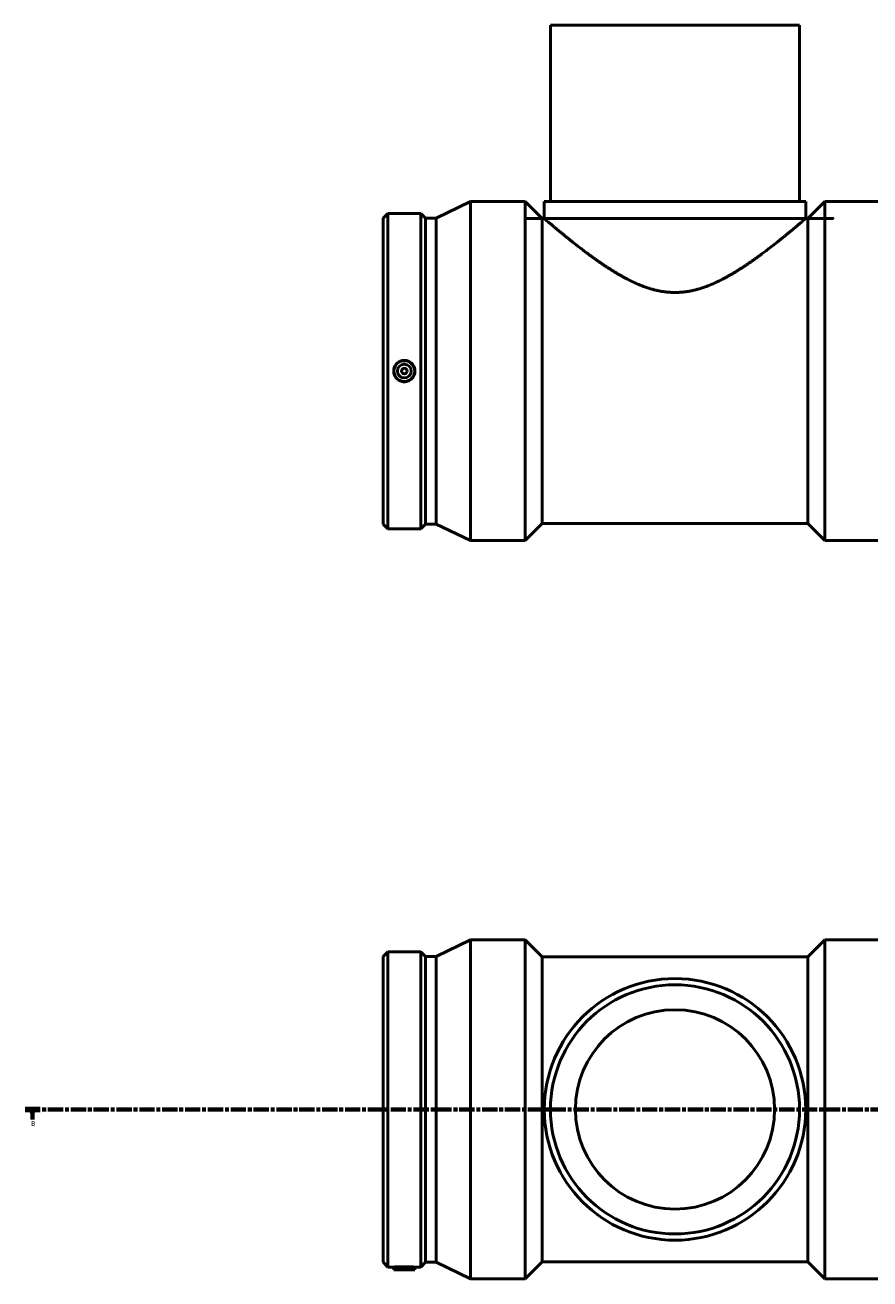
# Model space of a CAD drawing. Header units: millimetres. Extents: x -264 to 1689, y -1128 to 1245.
# Tile 1 of 7: x 103 to 714, y -1128 to -222. Entities that reach past the tile are written whole.
import ezdxf

# ---------------------------------------------------------------- set-up
doc = ezdxf.new("R2010")
doc.units = ezdxf.units.MM
doc.linetypes.add('CHAIN', pattern=[0.35429999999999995, 0.2362, -0.0295, 0.0591, -0.0295])
doc.layers.add('Section Line (ISO)', color=7, linetype='CHAIN', lineweight=70)
doc.layers.add('Visible (ISO)', color=7, linetype='Continuous', lineweight=50)
doc.styles.add('Label Text (ISO)', font='tahoma.ttf')

# ---------------------------------------------------------------- blocks, each defined once
blk = doc.blocks.new('2dTransSection0')
at = {"layer": 'Section Line (ISO)', "linetype": 'CHAIN', "ltscale": 46.61586380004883}
blk.add_line((103.3272831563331, -1005.371276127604), (1055.655343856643, -1005.371276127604), dxfattribs=at)
at = {"layer": 'Section Line (ISO)', "linetype": 'Continuous', "lineweight": 140}
for p, q in [((103.3272831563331, -1005.371276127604), (114.2432842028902, -1005.371276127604)), ((1044.739342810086, -1005.371276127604), (1055.655343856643, -1005.371276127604))]:
    blk.add_line(p, q, dxfattribs=at)
at = {"layer": 'Section Line (ISO)', "linetype": 'Continuous'}
for p, q in [((108.7852836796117, -1005.371276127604), (108.2852836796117, -1007.871276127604)), ((108.7852836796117, -1007.871276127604), (108.7852836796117, -1005.371276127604)), ((109.2852836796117, -1007.871276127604), (108.7852836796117, -1005.371276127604)), ((1050.197343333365, -1005.371276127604), (1049.697343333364, -1007.871276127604)), ((1050.197343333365, -1007.871276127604), (1050.197343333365, -1005.371276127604)), ((1050.697343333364, -1007.871276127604), (1050.197343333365, -1005.371276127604)), ((108.2852836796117, -1007.871276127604), (109.2852836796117, -1007.871276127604)), ((108.7852836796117, -1012.773287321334), (108.7852836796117, -1007.871276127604)), ((1049.697343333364, -1007.871276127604), (1050.697343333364, -1007.871276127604)), ((1050.197343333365, -1012.773287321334), (1050.197343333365, -1007.871276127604))]:
    blk.add_line(p, q, dxfattribs=at)
at = {"layer": 'Section Line (ISO)', "linetype": 'Continuous', "flags": 128}
for points in [[(109.2853005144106, -1007.871276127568), (108.7852699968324, -1005.371276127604), (108.285277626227, -1007.871276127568), (109.2853005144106, -1007.871276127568)], [(1050.697348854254, -1007.871276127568), (1050.197356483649, -1005.371276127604), (1049.697325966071, -1007.871276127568), (1050.697348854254, -1007.871276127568)]]:
    blk.add_lwpolyline(points, dxfattribs=at)
at = {"layer": 'Section Line (ISO)'}
for points in [[(109.2853005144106, -1007.871276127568), (108.7852699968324, -1005.371276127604), (108.285277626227, -1007.871276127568), (109.2853005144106, -1007.871276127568)], [(1050.697348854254, -1007.871276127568), (1050.197356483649, -1005.371276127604), (1049.697325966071, -1007.871276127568), (1050.697348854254, -1007.871276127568)]]:
    blk.add_solid(points, dxfattribs=at)
at = {"layer": 'Section Line (ISO)', "char_height": 3.499999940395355, "attachment_point": 7, "style": 'Label Text (ISO)'}
for insert in [(107.7171321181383, -1017.371276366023), (1049.129191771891, -1017.371276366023)]:
    blk.add_mtext('B', dxfattribs=dict(at, insert=insert))

msp = doc.modelspace()

# ---------------------------------------------------------------- linework, layer by layer
at = {"layer": 'Visible (ISO)'}
for p, q in [((663.0312187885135, -221.8931364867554), (483.0312187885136, -221.8931364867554)), ((483.0312187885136, -221.8931364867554), (483.0312187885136, -349.3931364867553)), ((663.0312187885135, -221.8931364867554), (663.0312187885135, -349.3931364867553)), ((400.4562187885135, -361.3858864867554), (425.3312187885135, -349.3931364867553)), ((425.3312187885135, -594.3931364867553), (425.3312187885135, -349.3931364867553)), ((425.3312187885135, -349.3931364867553), (464.7762187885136, -349.3931364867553)), ((464.7762187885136, -594.3931364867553), (464.7762187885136, -349.3931364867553)), ((477.0262187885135, -361.6431364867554), (464.7762187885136, -349.3931364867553)), ((478.5312187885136, -349.3931364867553), (667.5312187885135, -349.3931364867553)), ((478.5312187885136, -349.3931364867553), (478.5312187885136, -361.6431364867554)), ((667.5312187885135, -349.3931364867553), (667.5312187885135, -361.6431364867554)), ((669.0362187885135, -361.6431364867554), (681.2862187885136, -349.3931364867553)), ((681.2862187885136, -594.3931364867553), (681.2862187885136, -349.3931364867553)), ((681.2862187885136, -349.3931364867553), (720.7312187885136, -349.3931364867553)), ((362.0312187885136, -361.3858864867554), (365.4489687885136, -357.9681364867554)), ((362.0312187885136, -582.4003864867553), (362.0312187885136, -361.3858864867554)), ((365.4489687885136, -585.8181364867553), (365.4489687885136, -357.9681364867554)), ((365.4489687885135, -357.9681364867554), (389.3534687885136, -357.9681364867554)), ((389.3534687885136, -585.8181364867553), (389.3534687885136, -357.9681364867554)), ((392.7712187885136, -361.3858864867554), (389.3534687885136, -357.9681364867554)), ((392.7712187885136, -582.4003864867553), (392.7712187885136, -361.3858864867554)), ((392.7712187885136, -361.3858864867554), (400.4562187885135, -361.3858864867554)), ((400.4562187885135, -582.4003864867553), (400.4562187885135, -361.3858864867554)), ((477.0262187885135, -582.1431364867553), (477.0262187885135, -361.6431364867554)), ((477.0262187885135, -361.6431364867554), (478.5312187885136, -361.6431364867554)), ((667.5312187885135, -361.6431364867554), (669.0362187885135, -361.6431364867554)), ((669.0362187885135, -582.1431364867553), (669.0362187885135, -361.6431364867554)), ((362.0312187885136, -582.4003864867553), (365.4489687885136, -585.8181364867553)), ((365.4489687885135, -585.8181364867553), (389.3534687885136, -585.8181364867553)), ((392.7712187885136, -582.4003864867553), (389.3534687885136, -585.8181364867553)), ((392.7712187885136, -582.4003864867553), (400.4562187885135, -582.4003864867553)), ((400.4562187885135, -582.4003864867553), (425.3312187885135, -594.3931364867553)), ((477.0262187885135, -582.1431364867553), (464.7762187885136, -594.3931364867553)), ((477.0262187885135, -582.1431364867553), (669.0362187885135, -582.1431364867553)), ((669.0362187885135, -582.1431364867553), (681.2862187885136, -594.3931364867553)), ((425.3312187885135, -594.3931364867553), (464.7762187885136, -594.3931364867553)), ((681.2862187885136, -594.3931364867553), (720.7312187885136, -594.3931364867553)), ((400.4562187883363, -894.8640261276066), (425.3312187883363, -882.8712761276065)), ((425.3312187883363, -1127.871276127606), (425.3312187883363, -882.8712761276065)), ((425.3312187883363, -882.8712761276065), (464.7762187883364, -882.8712761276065)), ((464.7762187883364, -1127.871276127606), (464.7762187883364, -882.8712761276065)), ((477.0262187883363, -895.1212761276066), (464.7762187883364, -882.8712761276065)), ((669.0362187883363, -895.1212761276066), (681.2862187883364, -882.8712761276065)), ((681.2862187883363, -1127.871276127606), (681.2862187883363, -882.8712761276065)), ((681.2862187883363, -882.8712761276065), (720.7312187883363, -882.8712761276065)), ((362.0312187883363, -894.8640261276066), (365.4489687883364, -891.4462761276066)), ((362.0312187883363, -1115.878526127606), (362.0312187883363, -894.8640261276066)), ((365.4489687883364, -1119.296276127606), (365.4489687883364, -891.4462761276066)), ((365.4489687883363, -891.4462761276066), (389.3534687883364, -891.4462761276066)), ((389.3534687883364, -1119.296276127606), (389.3534687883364, -891.4462761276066)), ((392.7712187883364, -894.8640261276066), (389.3534687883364, -891.4462761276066)), ((392.7712187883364, -1115.878526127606), (392.7712187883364, -894.8640261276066)), ((392.7712187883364, -894.8640261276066), (400.4562187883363, -894.8640261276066)), ((400.4562187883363, -1115.878526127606), (400.4562187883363, -894.8640261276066)), ((477.0262187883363, -1115.621276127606), (477.0262187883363, -895.1212761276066)), ((477.0262187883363, -895.1212761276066), (669.0362187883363, -895.1212761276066)), ((669.0362187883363, -1115.621276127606), (669.0362187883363, -895.1212761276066)), ((362.0312187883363, -1115.878526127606), (365.4489687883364, -1119.296276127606)), ((365.4489687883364, -1119.296276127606), (369.71967981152, -1119.296276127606)), ((369.9012187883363, -1121.371276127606), (369.71967981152, -1119.296276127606)), ((384.9012187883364, -1121.371276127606), (369.9012187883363, -1121.371276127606)), ((384.9012187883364, -1121.371276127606), (385.0827577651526, -1119.296276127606)), ((385.0827577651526, -1119.296276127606), (389.3534687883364, -1119.296276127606)), ((392.7712187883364, -1115.878526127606), (389.3534687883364, -1119.296276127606)), ((392.7712187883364, -1115.878526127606), (400.4562187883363, -1115.878526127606)), ((400.4562187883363, -1115.878526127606), (425.3312187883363, -1127.871276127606)), ((477.0262187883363, -1115.621276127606), (464.7762187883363, -1127.871276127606)), ((477.0262187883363, -1115.621276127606), (669.0362187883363, -1115.621276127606)), ((669.0362187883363, -1115.621276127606), (681.2862187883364, -1127.871276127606)), ((425.3312187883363, -1127.871276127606), (464.7762187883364, -1127.871276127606)), ((681.2862187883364, -1127.871276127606), (720.7312187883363, -1127.871276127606))]:
    msp.add_line(p, q, dxfattribs=at)
for centre, radius in [((377.4012187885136, -471.8931364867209), 7.5), ((377.4012187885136, -471.8931364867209), 5), ((377.4012187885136, -471.8931364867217), 2), ((573.0312187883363, -1005.371276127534), 94.50000000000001), ((573.0312187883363, -1005.371276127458), 90), ((573.0312187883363, -1005.371276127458), 72.00000000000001)]:
    msp.add_circle(centre, radius, dxfattribs=at)
for points, knots in [([(667.5312187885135, -361.6431364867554), (667.5312187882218, -361.6431364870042), (666.8872423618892, -362.1966909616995), (664.3059501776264, -364.3969338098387), (662.3697952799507, -366.0425227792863), (657.4103372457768, -370.1935453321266), (654.3826238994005, -372.7022024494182), (647.5708628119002, -378.20776508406), (643.7868696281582, -381.2030910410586), (635.7139388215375, -387.3546704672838), (631.0933425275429, -390.759335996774), (621.0996980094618, -397.5825582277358), (615.7294104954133, -401.0022459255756), (604.4204516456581, -407.1809427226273), (598.4832473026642, -409.9388690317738), (589.2081349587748, -412.9191306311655), (586.0537261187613, -413.7177682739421), (579.6275740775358, -414.8116186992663), (576.3556398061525, -415.1057038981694), (569.7067977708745, -415.1057038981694), (566.4348634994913, -414.8116186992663), (560.0087114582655, -413.7177682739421), (556.8543026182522, -412.9191306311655), (547.5791902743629, -409.9388690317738), (541.6419859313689, -407.1809427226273), (530.3330270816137, -401.0022459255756), (524.9627395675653, -397.5825582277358), (514.969095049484, -390.759335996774), (510.3484987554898, -387.3546704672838), (502.2755679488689, -381.2030910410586), (498.4915747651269, -378.20776508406), (491.6798136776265, -372.7022024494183), (488.6521003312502, -370.1935453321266), (483.6926422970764, -366.0425227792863), (481.7564873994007, -364.3969338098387), (479.1751952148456, -362.1966909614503), (478.5312187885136, -361.6431364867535), (478.5312187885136, -361.6431364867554)], [15.56240175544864, 15.56240175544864, 15.56240175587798, 15.56240175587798, 17.45834958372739, 17.45834958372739, 19.35429741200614, 19.35429741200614, 21.25024524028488, 21.25024524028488, 23.14619306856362, 23.14619306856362, 25.14084567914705, 25.14084567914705, 27.13549828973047, 27.13549828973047, 29.13015090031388, 29.13015090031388, 30.1274772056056, 30.1274772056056, 31.1248035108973, 31.1248035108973, 32.12212981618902, 32.12212981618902, 33.11945612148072, 33.11945612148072, 35.11410873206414, 35.11410873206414, 37.10876134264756, 37.10876134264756, 39.10341395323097, 39.10341395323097, 40.99936178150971, 40.99936178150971, 42.89530960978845, 42.89530960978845, 44.7912574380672, 44.7912574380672, 46.68720526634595, 46.68720526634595, 46.68720526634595, 46.68720526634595]), ([(377.4012187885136, -464.1887797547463), (378.3678076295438, -464.1887797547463), (379.3982839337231, -464.3829554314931), (381.2925179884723, -465.1713515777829), (382.1563083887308, -465.7655383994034), (383.5187635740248, -467.1345048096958), (384.108588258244, -468.000415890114), (384.8905855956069, -469.8967561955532), (385.0827577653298, -470.9272035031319), (385.0827577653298, -472.8590694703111), (384.8905855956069, -473.8895167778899), (384.108588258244, -475.7858570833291), (383.5187635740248, -476.6517681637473), (382.1563083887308, -478.0207345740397), (381.2925179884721, -478.6149213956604), (379.3982839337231, -479.4033175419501), (378.3678076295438, -479.5974932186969), (376.4346299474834, -479.5974932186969), (375.404153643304, -479.40331754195), (373.509919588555, -478.6149213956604), (372.6461291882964, -478.0207345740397), (371.2836740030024, -476.6517681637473), (370.6938493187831, -475.7858570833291), (369.9118519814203, -473.8895167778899), (369.7196798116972, -472.8590694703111), (369.7196798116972, -470.9272035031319), (369.9118519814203, -469.8967561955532), (370.6938493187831, -468.000415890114), (371.2836740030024, -467.1345048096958), (372.6461291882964, -465.7655383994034), (373.509919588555, -465.1713515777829), (375.404153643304, -464.3829554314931), (376.4346299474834, -464.1887797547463), (377.4012187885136, -464.1887797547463)], [0, 0, 0, 0, 0.2899766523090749, 0.2899766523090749, 0.5799533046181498, 0.5799533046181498, 0.8697331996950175, 0.8697331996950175, 1.159513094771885, 1.159513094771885, 1.449292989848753, 1.449292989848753, 1.739072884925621, 1.739072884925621, 2.029049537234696, 2.029049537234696, 2.31902618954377, 2.31902618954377, 2.609002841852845, 2.609002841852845, 2.89897949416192, 2.89897949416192, 3.188759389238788, 3.188759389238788, 3.478539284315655, 3.478539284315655, 3.768319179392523, 3.768319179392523, 4.058099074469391, 4.058099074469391, 4.348075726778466, 4.348075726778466, 4.638052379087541, 4.638052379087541, 4.638052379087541, 4.638052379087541]), ([(369.71967981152, -1119.296276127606), (369.7196798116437, -1119.296276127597), (369.9118519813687, -1119.282731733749), (370.6938493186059, -1119.233701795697), (371.2836740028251, -1119.198910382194), (372.6461291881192, -1119.133431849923), (373.5099195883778, -1119.098490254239), (375.4041536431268, -1119.049149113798), (376.4346299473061, -1119.035467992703), (377.4012187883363, -1119.035467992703)], [3.478539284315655, 3.478539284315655, 3.478539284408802, 3.478539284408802, 3.768319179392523, 3.768319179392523, 4.058099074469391, 4.058099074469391, 4.348075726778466, 4.348075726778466, 4.638052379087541, 4.638052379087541, 4.638052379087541, 4.638052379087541]), ([(377.4012187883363, -1119.035467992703), (378.3678076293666, -1119.035467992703), (379.3982839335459, -1119.049149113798), (381.292517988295, -1119.098490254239), (382.1563083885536, -1119.133431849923), (383.5187635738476, -1119.198910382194), (384.1085882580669, -1119.233701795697), (384.8905855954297, -1119.282731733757), (385.0827577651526, -1119.296276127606), (385.0827577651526, -1119.296276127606)], [0, 0, 0, 0, 0.2899766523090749, 0.2899766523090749, 0.5799533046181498, 0.5799533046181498, 0.8697331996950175, 0.8697331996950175, 1.159513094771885, 1.159513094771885, 1.159513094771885, 1.159513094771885])]:
    msp.add_open_spline(points, degree=3, knots=knots, dxfattribs=at)

# ---------------------------------------------------------------- block references
at = {"layer": 'Section Line (ISO)'}
msp.add_blockref('2dTransSection0', (0, 0), dxfattribs=at)

doc.saveas('drawing.dxf')
